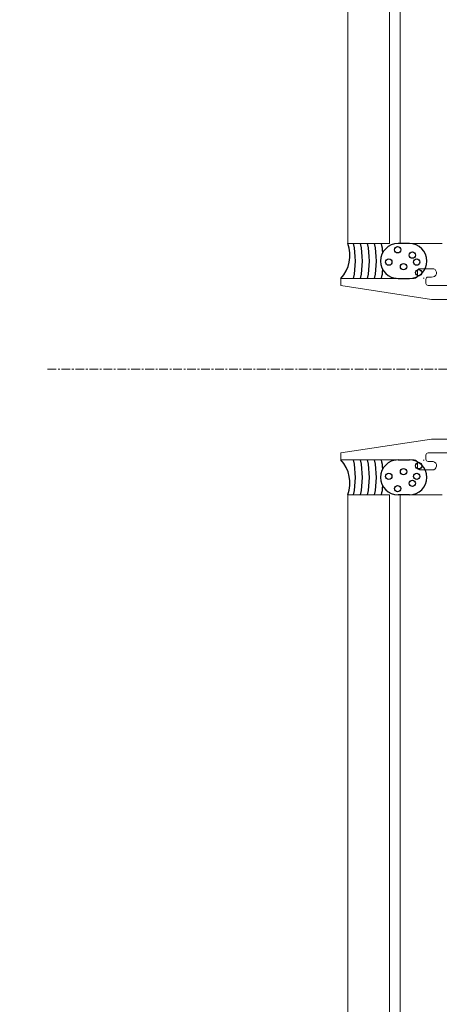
# Model space of a CAD drawing. Header units: inches. Extents: x -647532 to 3008597, y -136987 to 2557681.
# Tile 90 of 153: x 45248 to 45308, y 44471 to 44612. Entities that reach past the tile are written whole.
import ezdxf
from ezdxf import colors
from ezdxf.entities.mleader import LeaderData, LeaderLine
from ezdxf.enums import TextEntityAlignment as Align
from ezdxf.math import Vec2, Vec3

# ---------------------------------------------------------------- set-up
doc = ezdxf.new("R2010")
doc.units = ezdxf.units.IN
doc.header["$MEASUREMENT"] = 0
doc.linetypes.add('BIAL-IT1I-KGD-001-IN-DWG-141 LEVEL 2 - OVERALL FIRE EXIT PLAN$0$CENTER', pattern=[2, 1.25, -0.25, 0.25, -0.25])
doc.layers.add('ARCH', color=8, linetype='Continuous')
for name, color, linetype, lineweight in [('FURN', 8, 'Continuous', 5), ('FURN-HATCH', 8, 'Continuous', 5), ('YD-EXTERNAL 1', 8, 'Continuous', 5)]:
    doc.layers.add(name, color=color, linetype=linetype, lineweight=lineweight)
doc.styles.add('ARIAL', font='arial.ttf')
doc.styles.get("Standard").update_dxf_attribs({"font": 'arial.ttf'})

# ---------------------------------------------------------------- blocks, each defined once
blk = doc.blocks.new('BIAL-IT1I-KGD-001-IN-DWG-141 LEVEL 2 - OVERALL FIRE EXIT PLAN$0$A$C258E6B3D')
at = {"linetype": 'BIAL-IT1I-KGD-001-IN-DWG-141 LEVEL 2 - OVERALL FIRE EXIT PLAN$0$CENTER'}
blk.add_line((4455.52, 91.44), (4455.52, 776.35), dxfattribs=at)
for p, q in [((4445.52, 175.46), (4445.52, 146.44)), ((4465.52, 175.46), (4465.52, 146.44)), ((4443.52, 145.94), (4443.52, 167.94)), ((4467.52, 145.94), (4467.52, 167.94)), ((4437.52, 141.96), (4437.52, 147.96)), ((4441.12, 144.74), (4441.12, 146.75)), ((4469.92, 144.74), (4469.92, 146.75)), ((4473.52, 141.96), (4473.52, 147.96)), ((4442.32, 146.44), (4442.32, 145.94)), ((4442.62, 145.64), (4443.22, 145.64)), ((4445.52, 146.44), (4443.52, 133.44)), ((4465.52, 146.44), (4467.52, 133.44)), ((4468.42, 145.64), (4467.82, 145.64)), ((4468.72, 146.44), (4468.72, 145.94)), ((4442.02, 144.44), (4441.42, 144.44)), ((4442.52, 133.44), (4442.52, 143.94)), ((4468.52, 133.44), (4468.52, 143.94)), ((4469.02, 144.44), (4469.62, 144.44)), ((4437.52, 141.96), (188.1, 141.96)), ((4437.52, 141.96), (4437.52, 141.96)), ((4473.52, 141.96), (8437.52, 141.96)), ((188.1, 140.44), (4437.52, 140.44)), ((4437.52, 134.44), (4437.52, 140.44)), ((4437.52, 140.44), (4437.52, 140.44)), ((4473.52, 134.44), (4473.52, 140.44)), ((8437.52, 140.44), (4473.52, 140.44)), ((4437.52, 134.44), (188.1, 134.44)), ((4437.52, 134.44), (4437.52, 134.44)), ((4473.52, 134.44), (8437.52, 134.44)), ((4443.52, 133.44), (4442.52, 133.44)), ((4467.52, 133.44), (4468.52, 133.44))]:
    blk.add_line(p, q)
at = {"lineweight": -3, "ltscale": 1000}
for p, q in [((4437.52, 143.28), (4437.52, 141.65)), ((4442.52, 141.65), (4442.52, 143.28)), ((4468.52, 141.65), (4468.52, 143.28)), ((4473.52, 143.28), (4473.52, 141.65))]:
    blk.add_line(p, q, dxfattribs=at)
for centre in [(4439.17, 143.7), (4440.17, 144.32), (4441.68, 144.61), (4469.36, 144.61), (4470.87, 144.32), (4471.87, 143.7), (4440.83, 142.43), (4470.21, 142.43), (4438.41, 141.59), (4472.63, 141.59), (4440.17, 140.32), (4470.87, 140.32)]:
    blk.add_circle(centre, 0.453, dxfattribs=at)
for centre, radius, start, end in [((4441.7, 146.53), 0.623, 352.4511, 159.142), ((4469.34, 146.53), 0.623, 20.858, 187.5489), ((4442.62, 145.94), 0.3, 180, 270), ((4443.22, 145.94), 0.3, 270, 360), ((4467.82, 145.94), 0.3, 180, 270), ((4468.42, 145.94), 0.3, 270, 360), ((4441.42, 144.74), 0.3, 180, 270), ((4442.02, 143.94), 0.5, 0, 90), ((4469.02, 143.94), 0.5, 90, 180), ((4469.62, 144.74), 0.3, 270, 0)]:
    blk.add_arc(centre, radius, start, end)
for centre, radius, start, end in [((4440.02, 143.28), 2.5, 0, 180), ((4440.02, 133.01), 12.56, 78.5148, 78.8994), ((4471.02, 143.28), 2.5, 0, 180), ((4471.02, 133.01), 12.56, 101.1006, 101.4852), ((4440.02, 132.01), 12.56, 81.6555, 81.6555), ((4471.02, 132.01), 12.56, 98.3445, 98.3445), ((4440.02, 141.65), 2.5, 180, 0), ((4440.02, 129.01), 12.56, 78.5148, 78.8994), ((4471.02, 141.65), 2.5, 180, 0), ((4471.02, 129.01), 12.56, 101.1006, 101.4852), ((4440.02, 128.01), 12.56, 81.6555, 81.6555), ((4471.02, 128.01), 12.56, 98.3445, 98.3445), ((4440.02, 126.98), 12.56, 95.6327, 101.4852), ((4440.02, 125.98), 12.56, 78.5148, 101.4852), ((4440.02, 126.98), 12.56, 78.5148, 84.3673), ((4471.02, 126.98), 12.56, 95.6327, 101.4852), ((4471.02, 125.98), 12.56, 78.5148, 101.4852), ((4471.02, 126.98), 12.56, 78.5148, 84.3673), ((4440.02, 124.98), 12.56, 78.5148, 101.4852), ((4471.02, 124.98), 12.56, 78.5148, 101.4852), ((4440.02, 123.98), 12.56, 78.5148, 101.4852), ((4440.02, 122.98), 12.56, 78.5148, 101.4852), ((4471.02, 123.98), 12.56, 78.5148, 101.4852), ((4471.02, 122.98), 12.56, 78.5148, 101.4852), ((4439.23, 129.99), 4.77, 46.3566, 111.0235), ((4471.81, 129.99), 4.77, 68.9765, 133.6434)]:
    blk.add_arc(centre, radius, start, end, dxfattribs=at)
blk = doc.blocks.new('_TagSlot')
at = {"color": 0, "linetype": 'ByBlock', "lineweight": -2, "transparency": 16777216}
for p, q in [((-4, 4), (4, 4)), ((-4, -4), (4, -4))]:
    blk.add_line(p, q, dxfattribs=at)
for centre, start, end in [((-4, 0), 90, 270), ((4, 0), 270, 90)]:
    blk.add_arc(centre, 4, start, end, dxfattribs=at)
at = {"layer": 'FURN', "color": 0, "transparency": 16777216, "style": 'ARIAL'}
blk.add_attdef('M-01', text='', height=2.5, dxfattribs=at).set_placement((0, -1.5), align=Align.CENTER)
blk = doc.blocks.new('_DotSmall')
at = {"color": 0, "linetype": 'ByBlock', "const_width": 0.5}
blk.add_lwpolyline([(-0.0625, 0, 1), (0.0625, 0, 1)], format="xyb", close=True, dxfattribs=at)
blk = doc.blocks.new('ARCH')
at = {"layer": 'YD-EXTERNAL 1', "rotation": 269.9999999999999}
blk.add_blockref('BIAL-IT1I-KGD-001-IN-DWG-141 LEVEL 2 - OVERALL FIRE EXIT PLAN$0$A$C258E6B3D', (45160.642, 49017.883), dxfattribs=at)
at = {"layer": 'FURN-HATCH', "linetype": 'Continuous'}
ml = blk.add_multileader_block('Standard', dxfattribs=at)
ml.set_content('_TagSlot', color=256, scale=-11.71875)
ml.set_attribute('M-01', 'VNR1', width=0)
ml.set_leader_properties(color=256, linetype='ByLayer', lineweight=-1)
ml.set_arrow_properties(name='DOTSMALL')
ml.build(insert=Vec2(0, 0))
ml.multileader.update_dxf_attribs({"dogleg_length": 115.809, "arrow_head_size": 28.235})
ctx = ml.context
ctx.base_point, ctx.char_height, ctx.arrow_head_size, ctx.landing_gap_size, ctx.plane_origin = Vec3(101476.346, 52296.962), 200, 28.235, 4, Vec3(100757.024, 52076.672)
notes = []
notes.append((ctx, [(0, (0, 0, 0), (0, 0), (1, 0), 1, [])]))
ctx.block.insert, ctx.block.rotation, ctx.block.scale = Vec3(101570.096, 52296.962), 3.1415927, Vec3(-11.71875, 11.71875, 11.71875)
ml = blk.add_multileader_block('Standard', dxfattribs=at)
ml.set_content('_TagSlot', color=256, scale=-11.71875)
ml.set_attribute('M-01', 'VNR1', width=0)
ml.set_leader_properties(color=256, linetype='ByLayer', lineweight=-1)
ml.set_arrow_properties(name='DOTSMALL')
ml.build(insert=Vec2(0, 0))
ml.multileader.update_dxf_attribs({"dogleg_length": 115.809, "arrow_head_size": 28.235})
ctx = ml.context
ctx.base_point, ctx.char_height, ctx.arrow_head_size, ctx.landing_gap_size, ctx.plane_origin = Vec3(97954.669, 52254.917), 200, 28.235, 4, Vec3(97235.347, 52034.627)
notes.append((ctx, [(0, (0, 0, 0), (0, 0), (1, 0), 1, [])]))
ctx.block.insert, ctx.block.rotation, ctx.block.scale = Vec3(98048.419, 52254.917), 3.1415927, Vec3(-11.71875, 11.71875, 11.71875)
ml = blk.add_multileader_block('Standard', dxfattribs=at)
ml.set_content('_TagSlot', color=256, scale=-11.71875)
ml.set_attribute('M-01', 'VNR1', width=0)
ml.set_leader_properties(color=256, linetype='ByLayer', lineweight=-1)
ml.set_arrow_properties(name='DOTSMALL')
ml.build(insert=Vec2(0, 0))
ml.multileader.update_dxf_attribs({"dogleg_length": 115.809, "arrow_head_size": 28.235})
ctx = ml.context
ctx.base_point, ctx.char_height, ctx.arrow_head_size, ctx.landing_gap_size, ctx.plane_origin = Vec3(99751.234, 51693.272), 200, 28.235, 4, Vec3(99031.911, 51472.982)
notes.append((ctx, [(0, (0, 0, 0), (0, 0), (1, 0), 1, [])]))
ctx.block.insert, ctx.block.rotation, ctx.block.scale = Vec3(99844.984, 51693.272), 3.1415927, Vec3(-11.71875, 11.71875, 11.71875)
for ctx, leaders in notes:
    for number, flags, end, landing, length, lines in leaders:
        leader = LeaderData()
        leader.index, (leader.has_last_leader_line, leader.has_dogleg_vector, leader.attachment_direction) = number, flags
        leader.last_leader_point, leader.dogleg_vector, leader.dogleg_length = Vec3(end), Vec3(landing), length
        for number, points, colour, breaks in lines:
            line = LeaderLine()
            line.index, line.vertices, line.color, line.breaks = number, Vec3.list(points), colors.encode_raw_color(colour), breaks
            leader.lines.append(line)
        ctx.leaders.append(leader)

msp = doc.modelspace()

# ---------------------------------------------------------------- block references
at = {"layer": 'ARCH'}
msp.add_blockref('ARCH', (0, 0), dxfattribs=at)

doc.saveas('drawing.dxf')
